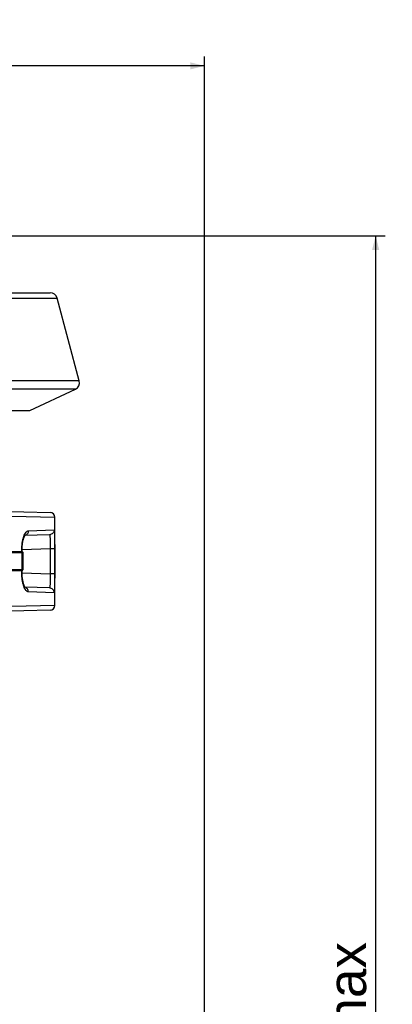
# Model space of a CAD drawing. Extents: x 0 to 2037, y -777 to 1557.
# Tile 30 of 65: x 593 to 672, y 523 to 730. Entities that reach past the tile are written whole.
import ezdxf

# ---------------------------------------------------------------- set-up
doc = ezdxf.new("R2010")
doc.units = 0
doc.header["$LTSCALE"] = 65.395
doc.layers.get('0').update_dxf_attribs({"linetype": 'CONTINUOUS'})
doc.styles.get("Standard").update_dxf_attribs({"font": 'arial.ttf'})
doc.dimstyles.new('DIMSTYLE_1', dxfattribs={"dimtxt": 8, "dimasz": 3, "dimexe": 2, "dimexo": 1.5, "dimgap": 2, "dimtad": 1, "dimdec": 1, "dimlfac": 2, "dimtxsty": 'STANDARD', "dimblk": '_ARROW_FILLED', "dimblk1": '_ARROW_FILLED', "dimblk2": '_ARROW_FILLED', "dimcen": 0.09, "dimazin": 3, "dimtp": 0.8, "dimtm": 0.8, "dimtfac": 1, "dimtdec": 65535, "dimtofl": 0, "dimtmove": 0, "dimatfit": 3, "dimtolj": 1})
doc.dimstyles.new('DIMSTYLE_2', dxfattribs={"dimtxt": 8, "dimasz": 3, "dimexe": 2, "dimexo": 1.5, "dimgap": 2, "dimtad": 1, "dimdec": 1, "dimlfac": 2, "dimtxsty": 'STANDARD', "dimblk": '_ARROW_FILLED', "dimblk1": '_ARROW_FILLED', "dimblk2": '_ARROW_FILLED', "dimcen": 0.09, "dimazin": 3, "dimtp": 0.5, "dimtm": 0.5, "dimtfac": 1, "dimtdec": 65535, "dimtofl": 0, "dimtmove": 0, "dimatfit": 3, "dimtolj": 1})

# ---------------------------------------------------------------- blocks, each defined once
blk = doc.blocks.new('_ARROW_FILLED')
at = {"color": 0, "linetype": 'BYBLOCK'}
blk.add_solid([(0, 0), (-1, 0.25), (-1, -0.25)], dxfattribs=at)
blk = doc.blocks.new('*D1')
at = {"color": 2, "linetype": 'CONTINUOUS'}
for p, q in [((514.06, 684.33), (666.27, 684.33)), ((666.27, 684.33), (670.27, 684.33)), ((668.27, 684.33), (668.27, 514.33)), ((668.27, 344.33), (668.27, 514.33)), ((667.17, 344.33), (670.27, 344.33))]:
    blk.add_line(p, q, dxfattribs=at)
at = {"color": 2, "linetype": 'CONTINUOUS', "xscale": 3, "yscale": 3, "zscale": 3}
for p, rotation in [((668.27, 684.33), 90), ((668.27, 344.33), 270)]:
    blk.add_blockref('_ARROW_FILLED', p, dxfattribs=dict(at, rotation=rotation))
at = {"color": 2, "linetype": 'CONTINUOUS', "insert": (658.27, 514.33), "char_height": 8, "width": 42.8253, "attachment_point": 2, "rotation": 90}
blk.add_mtext('695 max', dxfattribs=at)
blk = doc.blocks.new('*D2')
at = {"color": 2, "linetype": 'CONTINUOUS'}
for p, q in [((632.31, 365.56), (632.31, 722.06)), ((486.31, 720.06), (559.31, 720.06)), ((632.31, 720.06), (559.31, 720.06))]:
    blk.add_line(p, q, dxfattribs=at)
at = {"color": 2, "linetype": 'CONTINUOUS', "xscale": 3, "yscale": 3, "zscale": 3, "rotation": 180}
blk.add_blockref('_ARROW_FILLED', (486.31, 720.06), dxfattribs=at)
at = {"color": 2, "linetype": 'CONTINUOUS', "xscale": 3, "yscale": 3, "zscale": 3}
blk.add_blockref('_ARROW_FILLED', (632.31, 720.06), dxfattribs=at)
at = {"color": 2, "linetype": 'CONTINUOUS', "insert": (559.31, 730.06), "char_height": 8, "width": 18.6468, "attachment_point": 2}
blk.add_mtext('292', dxfattribs=at)

msp = doc.modelspace()

# ---------------------------------------------------------------- linework, layer by layer
at = {"color": 9, "linetype": 'CONTINUOUS'}
for p, q in [((371.301, 671.217), (601.313, 671.217)), ((605.981, 653.794), (366.632, 653.794)), ((605.166, 652.046), (367.447, 652.046)), ((573.312, 625.818), (600.807, 625.104)), ((595.254, 622.243), (600.677, 622.431)), ((593.884, 618.198), (593.944, 618.198)), ((593.884, 617.828), (593.884, 618.198)), ((599.833, 618.437), (593.943, 618.232)), ((600.798, 618.437), (599.833, 618.437)), ((599.833, 618.437), (599.833, 613.219)), ((600.798, 618.437), (600.798, 613.219)), ((593.884, 613.459), (593.884, 613.828)), ((593.884, 613.459), (593.944, 613.459)), ((593.943, 613.425), (599.833, 613.219)), ((600.798, 613.219), (599.833, 613.219)), ((600.677, 609.226), (595.254, 609.414)), ((600.807, 606.553), (573.312, 605.839))]:
    msp.add_line(p, q, dxfattribs=at)
at = {"color": 7, "linetype": 'CONTINUOUS'}
for p, q in [((372.75, 672.328), (599.864, 672.328)), ((605.981, 653.794), (601.313, 671.217)), ((595.584, 647.578), (605.166, 652.046)), ((377.029, 647.578), (595.584, 647.578)), ((561.307, 627.113), (599.833, 626.104)), ((600.807, 606.553), (600.807, 625.104)), ((599.713, 621.431), (594.55, 621.251)), ((593.957, 617.828), (582.807, 617.828)), ((593.944, 617.828), (593.944, 618.198)), ((593.957, 613.828), (593.957, 617.828)), ((593.957, 617.828), (594.207, 617.578)), ((594.207, 614.028), (594.207, 617.628)), ((593.957, 613.828), (582.807, 613.828)), ((593.944, 613.459), (593.944, 613.828)), ((593.957, 613.828), (594.207, 614.078)), ((599.713, 610.225), (594.55, 610.406)), ((599.833, 605.553), (564.014, 604.615))]:
    msp.add_line(p, q, dxfattribs=at)
at = {"color": 2, "linetype": 'CONTINUOUS'}
for p, q in [((594.207, 617.628), (582.807, 617.628)), ((594.207, 614.028), (582.807, 614.028))]:
    msp.add_line(p, q, dxfattribs=at)
at = {"color": 7, "linetype": 'CONTINUOUS'}
for points in [[(593.944, 618.198), (593.945, 618.321), (593.95, 618.533), (593.959, 618.745), (593.973, 618.954), (593.991, 619.161), (594.013, 619.364), (594.039, 619.562), (594.069, 619.753), (594.102, 619.938), (594.139, 620.115), (594.178, 620.283), (594.22, 620.441), (594.263, 620.588), (594.307, 620.722), (594.351, 620.843), (594.395, 620.952), (594.437, 621.046), (594.477, 621.126), (594.513, 621.191), (594.545, 621.243), (594.571, 621.282), (594.592, 621.309), (594.601, 621.32)], [(594.613, 610.324), (594.613, 610.324), (594.606, 610.331), (594.593, 610.347), (594.572, 610.374), (594.546, 610.412), (594.514, 610.464), (594.478, 610.529), (594.438, 610.608), (594.396, 610.702), (594.353, 610.809), (594.308, 610.93), (594.264, 611.064), (594.221, 611.211), (594.179, 611.368), (594.14, 611.536), (594.103, 611.712), (594.07, 611.897), (594.04, 612.088), (594.014, 612.286), (593.991, 612.489), (593.973, 612.695), (593.959, 612.905), (593.95, 613.116), (593.945, 613.328), (593.944, 613.459)]]:
    msp.add_lwpolyline(points, dxfattribs=at)
for centre, radius, start, end in [((599.864, 670.828), 1.5, 15, 90), ((604.532, 653.406), 1.5, 295, 15), ((599.807, 625.104), 1, 0, 88.5), ((599.807, 606.553), 1, 271.5, 360)]:
    msp.add_arc(centre, radius, start, end, dxfattribs=at)
at = {"color": 9, "linetype": 'CONTINUOUS'}
for points, knots in [([(593.884, 618.198), (593.884, 618.723), (593.936, 619.487), (594.119, 620.444), (594.293, 621.047), (594.497, 621.542), (594.725, 621.916), (594.97, 622.165), (595.166, 622.24), (595.254, 622.243)], [0, 0, 0, 0, 0.3508073, 0.5096518, 0.6504901, 0.7700139, 0.866649, 0.9413473, 1, 1, 1, 1]), ([(595.254, 622.243), (595.254, 622.034), (595.128, 621.609), (594.768, 621.344), (594.574, 621.284)], [0, 0, 0, 0, 0.5072133, 1, 1, 1, 1]), ([(600.677, 622.431), (600.677, 622.304), (600.628, 622.047), (600.415, 621.719), (600.095, 621.495), (599.84, 621.436), (599.713, 621.431)], [0, 0, 0, 0, 0.2501305, 0.5001822, 0.750128, 1, 1, 1, 1]), ([(599.713, 621.431), (599.722, 621.432), (599.742, 621.413), (599.767, 621.337), (599.794, 621.172), (599.814, 620.9), (599.829, 620.532), (599.837, 620.084), (599.84, 619.571), (599.839, 619.016), (599.835, 618.633), (599.833, 618.437)], [0, 0, 0, 0, 0.0083403, 0.023732, 0.0807135, 0.1724817, 0.2960424, 0.4467805, 0.6188944, 0.8057101, 1, 1, 1, 1]), ([(600.677, 622.431), (600.686, 622.431), (600.703, 622.4), (600.714, 622.346), (600.73, 622.25), (600.742, 622.121), (600.753, 621.955), (600.767, 621.668), (600.779, 621.235), (600.789, 620.637), (600.794, 619.954), (600.797, 619.211), (600.798, 618.699), (600.798, 618.437)], [0, 0, 0, 0, 0.0064266, 0.021067, 0.0447607, 0.0774835, 0.1190137, 0.1690105, 0.292563, 0.4436183, 0.6164522, 0.804369, 1, 1, 1, 1]), ([(595.254, 609.414), (595.166, 609.417), (594.97, 609.492), (594.725, 609.741), (594.497, 610.114), (594.293, 610.609), (594.119, 611.213), (593.936, 612.169), (593.884, 612.934), (593.884, 613.459)], [0, 0, 0, 0, 0.0586527, 0.133351, 0.2299861, 0.3495099, 0.4903482, 0.6491927, 1, 1, 1, 1]), ([(599.833, 613.219), (599.835, 613.024), (599.839, 612.641), (599.84, 612.085), (599.837, 611.573), (599.829, 611.125), (599.814, 610.757), (599.794, 610.485), (599.767, 610.32), (599.742, 610.244), (599.722, 610.225), (599.713, 610.225)], [0, 0, 0, 0, 0.1942899, 0.3811056, 0.5532195, 0.7039576, 0.8275183, 0.9192865, 0.976268, 0.9916597, 1, 1, 1, 1]), ([(600.798, 613.219), (600.798, 612.958), (600.797, 612.446), (600.794, 611.703), (600.789, 611.019), (600.779, 610.422), (600.767, 609.989), (600.753, 609.702), (600.742, 609.536), (600.73, 609.407), (600.714, 609.31), (600.703, 609.257), (600.686, 609.226), (600.677, 609.226)], [0, 0, 0, 0, 0.195631, 0.3835478, 0.5563817, 0.707437, 0.8309895, 0.8809863, 0.9225165, 0.9552393, 0.978933, 0.9935734, 1, 1, 1, 1]), ([(595.254, 609.414), (595.254, 609.623), (595.128, 610.048), (594.768, 610.313), (594.574, 610.373)], [0, 0, 0, 0, 0.5072137, 1, 1, 1, 1]), ([(600.677, 609.226), (600.677, 609.353), (600.628, 609.61), (600.415, 609.938), (600.095, 610.162), (599.84, 610.221), (599.713, 610.225)], [0, 0, 0, 0, 0.2501305, 0.5001822, 0.750128, 1, 1, 1, 1])]:
    msp.add_open_spline(points, degree=3, knots=knots, dxfattribs=at)

# ---------------------------------------------------------------- dimensions: what is measured, and where the dimension line sits
at = {"color": 2, "linetype": 'CONTINUOUS'}
dim = msp.add_linear_dim(base=(632.307, 720.061), p1=(486.307, 735.769), p2=(632.307, 364.06), dimstyle='DIMSTYLE_2', dxfattribs=at)
dim.commit()
dim.dimension.update_dxf_attribs({"geometry": '*D2', "text_midpoint": (559.16, 720.061), "dimtype": 160})
dim = msp.add_linear_dim(base=(668.27, 684.328), p1=(671.77, 344.328), p2=(512.557, 684.328), angle=90, text='695 max', dimstyle='DIMSTYLE_1', dxfattribs=at)
dim.commit()
dim.dimension.update_dxf_attribs({"geometry": '*D1', "text_midpoint": (668.27, 514.415), "dimtype": 160})

doc.saveas('drawing.dxf')
